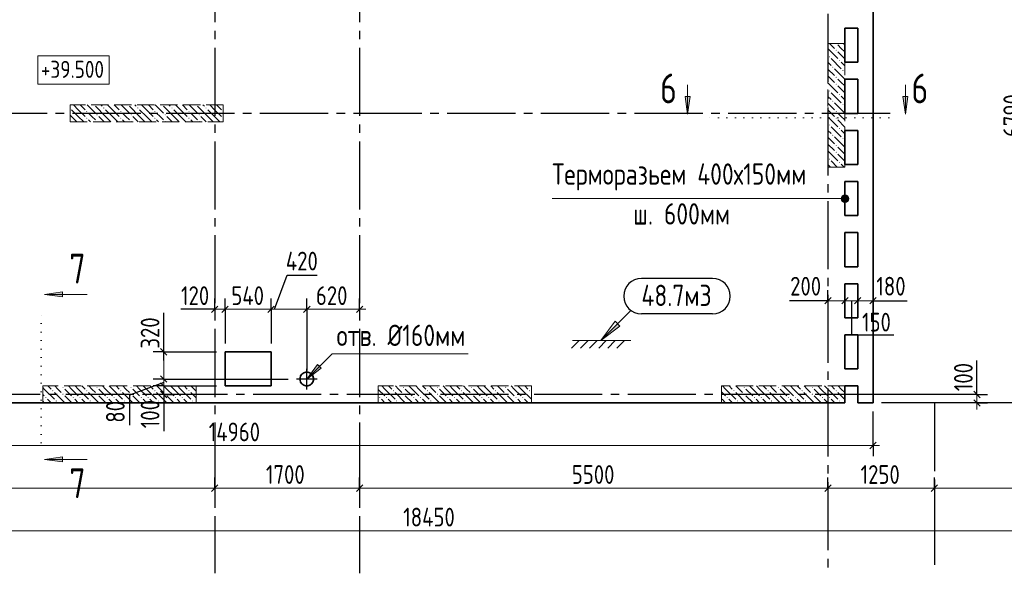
# Model space of a CAD drawing. Header units: millimetres. Extents: x 0 to 31317, y 0 to 42000.
# Tile 4 of 12: x 12333 to 23895, y 15930 to 22430. Entities that reach past the tile are written whole.
import ezdxf

# ---------------------------------------------------------------- set-up
doc = ezdxf.new("R2010")
doc.units = ezdxf.units.MM
for name, pattern in [('______2', [270, 200, -70]), ('______5', [1100, 800, -100, 100, -100]), ('______9', [100, 0, -100])]:
    doc.linetypes.add(name, pattern=pattern)
for name, color, linetype, lineweight in [('Standard', 7, 'Continuous', 25), ('Высотные отметки', 7, 'Continuous', 25), ('ЖБ Перекрытие верхний уровень', 7, 'Continuous', 35), ('ЖБ Пилон', 7, 'Continuous', 35), ('Оси', 40, '______5', 18), ('Примечания', 7, 'Continuous', 25), ('Размерная выноска', 7, 'Continuous', 13), ('Узлы символ', 7, 'Continuous', 25)]:
    doc.layers.add(name, color=color, linetype=linetype, lineweight=lineweight)
doc.styles.add('GOST 2.304-81', font='txt')
doc.styles.add('ISOCPEUR', font='txt')

msp = doc.modelspace()

# ---------------------------------------------------------------- hatches: boundary and pattern name
at = {"layer": 'ЖБ Пилон', "linetype": 'Continuous', "lineweight": 18, "transparency": 33554687}
for points in [[(21924, 22150), (21921, 22147), (21918, 22150)], [(21834, 21993), (21841, 22000), (21847, 21993), (21841, 21987)], [(21914, 22073), (21921, 22080), (21927, 22073), (21921, 22067)], [(21874, 21873), (21881, 21880), (21887, 21873), (21881, 21867)], [(21954, 21953), (21961, 21960), (21967, 21953), (21961, 21947)], [(21914, 21753), (21921, 21760), (21927, 21753), (21921, 21747)], [(21994, 21833), (22001, 21840), (22007, 21833), (22001, 21827)], [(21914, 21673), (21921, 21680), (21927, 21673), (21921, 21667)], [(21834, 21593), (21841, 21600), (21847, 21593), (21841, 21587)], [(21954, 21553), (21961, 21560), (21967, 21553), (21961, 21547)], [(12924, 21397), (12927, 21393), (12924, 21390)], [(13204, 21430), (13201, 21427), (13198, 21430)], [(13314, 21393), (13321, 21400), (13327, 21393), (13321, 21387)], [(13604, 21430), (13601, 21427), (13598, 21430)], [(13714, 21393), (13721, 21400), (13727, 21393), (13721, 21387)], [(14004, 21430), (14001, 21427), (13998, 21430)], [(14114, 21393), (14121, 21400), (14127, 21393), (14121, 21387)], [(14404, 21430), (14401, 21427), (14398, 21430)], [(14514, 21393), (14521, 21400), (14527, 21393), (14521, 21387)], [(21874, 21473), (21881, 21480), (21887, 21473), (21881, 21467)], [(21994, 21433), (22001, 21440), (22007, 21433), (22001, 21427)], [(13114, 21353), (13121, 21360), (13127, 21353), (13121, 21347)], [(13114, 21273), (13121, 21280), (13127, 21273), (13121, 21267)], [(13234, 21313), (13241, 21320), (13247, 21313), (13241, 21307)], [(13514, 21353), (13521, 21360), (13527, 21353), (13521, 21347)], [(13514, 21273), (13521, 21280), (13527, 21273), (13521, 21267)], [(13634, 21313), (13641, 21320), (13647, 21313), (13641, 21307)], [(13914, 21353), (13921, 21360), (13927, 21353), (13921, 21347)], [(13914, 21273), (13921, 21280), (13927, 21273), (13921, 21267)], [(14034, 21313), (14041, 21320), (14047, 21313), (14041, 21307)], [(14314, 21353), (14321, 21360), (14327, 21353), (14321, 21347)], [(14314, 21273), (14321, 21280), (14327, 21273), (14321, 21267)], [(14434, 21313), (14441, 21320), (14447, 21313), (14441, 21307)], [(14714, 21353), (14721, 21360), (14724, 21357), (14724, 21350), (14721, 21347)], [(14714, 21273), (14721, 21280), (14724, 21277), (14724, 21270), (14721, 21267)], [(21914, 21353), (21921, 21360), (21927, 21353), (21921, 21347)], [(21914, 21273), (21921, 21280), (21927, 21273), (21921, 21267)], [(13234, 21233), (13241, 21240), (13247, 21233), (13244, 21230), (13238, 21230)], [(13634, 21233), (13641, 21240), (13647, 21233), (13644, 21230), (13638, 21230)], [(14034, 21233), (14041, 21240), (14047, 21233), (14044, 21230), (14038, 21230)], [(14434, 21233), (14441, 21240), (14447, 21233), (14444, 21230), (14438, 21230)], [(21834, 21193), (21841, 21200), (21847, 21193), (21841, 21187)], [(21954, 21153), (21961, 21160), (21967, 21153), (21961, 21147)], [(21874, 21073), (21881, 21080), (21887, 21073), (21881, 21067)], [(21914, 20953), (21921, 20960), (21927, 20953), (21921, 20947)], [(21994, 21033), (22001, 21040), (22007, 21033), (22001, 21027)], [(21914, 20873), (21921, 20880), (21927, 20873), (21921, 20867)], [(21834, 20793), (21841, 20800), (21847, 20793), (21841, 20787)], [(21954, 20753), (21961, 20760), (21967, 20753), (21961, 20747)], [(12714, 18073), (12721, 18080), (12727, 18073), (12721, 18067)], [(12834, 18113), (12841, 18120), (12847, 18113), (12841, 18107)], [(12834, 18033), (12841, 18040), (12847, 18033), (12841, 18027)], [(13114, 18073), (13121, 18080), (13127, 18073), (13121, 18067)], [(13234, 18113), (13241, 18120), (13247, 18113), (13241, 18107)], [(13234, 18033), (13241, 18040), (13247, 18033), (13241, 18027)], [(13514, 18073), (13521, 18080), (13527, 18073), (13521, 18067)], [(13634, 18113), (13641, 18120), (13647, 18113), (13641, 18107)], [(13634, 18033), (13641, 18040), (13647, 18033), (13641, 18027)], [(13914, 18073), (13921, 18080), (13927, 18073), (13921, 18067)], [(14034, 18113), (14041, 18120), (14047, 18113), (14041, 18107)], [(14034, 18033), (14041, 18040), (14047, 18033), (14041, 18027)], [(14314, 18073), (14321, 18080), (14327, 18073), (14321, 18067)], [(16714, 18073), (16721, 18080), (16727, 18073), (16721, 18067)], [(16834, 18113), (16841, 18120), (16847, 18113), (16841, 18107)], [(16834, 18033), (16841, 18040), (16847, 18033), (16841, 18027)], [(17114, 18073), (17121, 18080), (17127, 18073), (17121, 18067)], [(17234, 18113), (17241, 18120), (17247, 18113), (17241, 18107)], [(17234, 18033), (17241, 18040), (17247, 18033), (17241, 18027)], [(17514, 18073), (17521, 18080), (17527, 18073), (17521, 18067)], [(17634, 18113), (17641, 18120), (17647, 18113), (17641, 18107)], [(17634, 18033), (17641, 18040), (17647, 18033), (17641, 18027)], [(17914, 18073), (17921, 18080), (17927, 18073), (17921, 18067)], [(18034, 18113), (18041, 18120), (18047, 18113), (18041, 18107)], [(18034, 18033), (18041, 18040), (18047, 18033), (18041, 18027)], [(18314, 18073), (18321, 18080), (18327, 18073), (18321, 18067)], [(20714, 18073), (20721, 18080), (20727, 18073), (20721, 18067)], [(20834, 18113), (20841, 18120), (20847, 18113), (20841, 18107)], [(20834, 18033), (20841, 18040), (20847, 18033), (20841, 18027)], [(21114, 18073), (21121, 18080), (21127, 18073), (21121, 18067)], [(21234, 18113), (21241, 18120), (21247, 18113), (21241, 18107)], [(21234, 18033), (21241, 18040), (21247, 18033), (21241, 18027)], [(21514, 18073), (21521, 18080), (21527, 18073), (21521, 18067)], [(21634, 18113), (21641, 18120), (21647, 18113), (21641, 18107)], [(21634, 18033), (21641, 18040), (21647, 18033), (21641, 18027)], [(21914, 18073), (21921, 18080), (21927, 18073), (21921, 18067)], [(12634, 17993), (12641, 18000), (12647, 17993), (12641, 17987)], [(12754, 17953), (12761, 17960), (12767, 17953), (12761, 17947)], [(12954, 17993), (12961, 18000), (12967, 17993), (12961, 17987)], [(13034, 17993), (13041, 18000), (13047, 17993), (13041, 17987)], [(13154, 17953), (13161, 17960), (13167, 17953), (13161, 17947)], [(13354, 17993), (13361, 18000), (13367, 17993), (13361, 17987)], [(13434, 17993), (13441, 18000), (13447, 17993), (13441, 17987)], [(13554, 17953), (13561, 17960), (13567, 17953), (13561, 17947)], [(13754, 17993), (13761, 18000), (13767, 17993), (13761, 17987)], [(13834, 17993), (13841, 18000), (13847, 17993), (13841, 17987)], [(13954, 17953), (13961, 17960), (13967, 17953), (13961, 17947)], [(14154, 17993), (14161, 18000), (14167, 17993), (14161, 17987)], [(14234, 17993), (14241, 18000), (14247, 17993), (14241, 17987)], [(14354, 17953), (14361, 17960), (14367, 17953), (14361, 17947)], [(16554, 17993), (16561, 18000), (16567, 17993), (16561, 17987)], [(16634, 17993), (16641, 18000), (16647, 17993), (16641, 17987)], [(16754, 17953), (16761, 17960), (16767, 17953), (16761, 17947)], [(16954, 17993), (16961, 18000), (16967, 17993), (16961, 17987)], [(17034, 17993), (17041, 18000), (17047, 17993), (17041, 17987)], [(17154, 17953), (17161, 17960), (17167, 17953), (17161, 17947)], [(17354, 17993), (17361, 18000), (17367, 17993), (17361, 17987)], [(17434, 17993), (17441, 18000), (17447, 17993), (17441, 17987)], [(17554, 17953), (17561, 17960), (17567, 17953), (17561, 17947)], [(17754, 17993), (17761, 18000), (17767, 17993), (17761, 17987)], [(17834, 17993), (17841, 18000), (17847, 17993), (17841, 17987)], [(17954, 17953), (17961, 17960), (17967, 17953), (17961, 17947)], [(18154, 17993), (18161, 18000), (18167, 17993), (18161, 17987)], [(18234, 17993), (18241, 18000), (18247, 17993), (18241, 17987)], [(20634, 17993), (20641, 18000), (20647, 17993), (20641, 17987)], [(20754, 17953), (20761, 17960), (20767, 17953), (20761, 17947)], [(20954, 17993), (20961, 18000), (20967, 17993), (20961, 17987)], [(21034, 17993), (21041, 18000), (21047, 17993), (21041, 17987)], [(21154, 17953), (21161, 17960), (21167, 17953), (21161, 17947)], [(21354, 17993), (21361, 18000), (21367, 17993), (21361, 17987)], [(21434, 17993), (21441, 18000), (21447, 17993), (21441, 17987)], [(21554, 17953), (21561, 17960), (21567, 17953), (21561, 17947)], [(21754, 17993), (21761, 18000), (21767, 17993), (21761, 17987)], [(21834, 17993), (21841, 18000), (21847, 17993), (21841, 17987)], [(21954, 17953), (21961, 17960), (21967, 17953), (21961, 17947)]]:
    msp.add_hatch(color=7, dxfattribs=at).paths.add_polyline_path(points, flags=16)
at = {"layer": 'Примечания', "linetype": 'Continuous', "lineweight": 13, "transparency": 33554687}
for points in [[(21985, 20307), (21985, 20353), (21979, 20330)], [(21985, 20353), (22002, 20291), (22002, 20369)], [(21985, 20353), (21985, 20307), (22002, 20291)], [(22002, 20369), (22024, 20285), (22024, 20375)], [(22002, 20369), (22002, 20291), (22024, 20285)], [(22024, 20375), (22024, 20285), (22046, 20291)], [(22024, 20375), (22046, 20291), (22046, 20369)], [(22046, 20369), (22046, 20291), (22063, 20307)], [(22046, 20369), (22063, 20307), (22063, 20353)], [(22063, 20353), (22063, 20307), (22069, 20330)], [(19354, 18861), (19156, 18663), (19382, 18832)]]:
    msp.add_hatch(color=7, dxfattribs=at).paths.add_polyline_path(points)
msp.add_hatch(color=7, dxfattribs=at).paths.add_polyline_path([(15874, 18337), (15704, 18210), (15831, 18380)], flags=16)
at = {"layer": 'Узлы символ', "linetype": 'Continuous', "lineweight": 13, "transparency": 33554687}
for points in [[(20206, 21530), (20176, 21320), (20146, 21530)], [(22763, 21530), (22733, 21320), (22703, 21530)], [(12835, 19175), (12625, 19205), (12835, 19235)], [(12835, 17238), (12625, 17268), (12835, 17298)]]:
    msp.add_hatch(color=7, dxfattribs=at).paths.add_polyline_path(points, flags=16)

# ---------------------------------------------------------------- linework, layer by layer
at = {"layer": 'Standard', "color": 251, "linetype": 'Continuous', "lineweight": -3, "true_color": 0x656565, "transparency": 33554687}
for p, q in [((21824, 19130), (21824, 19255)), ((22024, 19130), (22024, 19255)), ((22174, 19130), (22174, 19255)), ((22354, 19130), (22354, 19255)), ((14624, 19030), (14624, 19155)), ((14744, 19030), (14744, 19155)), ((15284, 19030), (15284, 19155)), ((15704, 19030), (15704, 19155)), ((16324, 19030), (16324, 19155)), ((21824, 19130), (21824, 19005)), ((22024, 19130), (22024, 19005)), ((22174, 19130), (22174, 19005)), ((22354, 19130), (22354, 19005)), ((14624, 19030), (14624, 18905)), ((14624, 19030), (14624, 19030)), ((14744, 19030), (14744, 18905)), ((14744, 19030), (14744, 18630)), ((15284, 19030), (15284, 18905)), ((15284, 19030), (15284, 18630)), ((15704, 19030), (15704, 18905)), ((15704, 19030), (15704, 18310)), ((16324, 19030), (16324, 18905)), ((16324, 19030), (16324, 19030)), ((14024, 18530), (13899, 18530)), ((14024, 18530), (14149, 18530)), ((14024, 18530), (14644, 18530)), ((14024, 18210), (13899, 18210)), ((14024, 18210), (14149, 18210)), ((14024, 18210), (15485, 18210)), ((14024, 18130), (13899, 18130)), ((14024, 18130), (14149, 18130)), ((14024, 18130), (14644, 18130)), ((14024, 18030), (13899, 18030)), ((14024, 18030), (14149, 18030)), ((14024, 18030), (14024, 18030)), ((23574, 18030), (22454, 18030)), ((23574, 17930), (22454, 17930)), ((24154, 17930), (22454, 17930)), ((23574, 18030), (23449, 18030)), ((23574, 17930), (23449, 17930)), ((23574, 18030), (23699, 18030)), ((23574, 17930), (23699, 17930)), ((22354, 17430), (22354, 17830)), ((22354, 17430), (22354, 17555)), ((22354, 17430), (22354, 17305)), ((14624, 16930), (14624, 17055)), ((16324, 16930), (16324, 17055)), ((21824, 16930), (21824, 17055)), ((23074, 16930), (23074, 17055)), ((14624, 16930), (14624, 16805)), ((14624, 16930), (14624, 16930)), ((16324, 16930), (16324, 16805)), ((16324, 16930), (16324, 16930)), ((21824, 16930), (21824, 16805)), ((21824, 16930), (21824, 16930)), ((23074, 16930), (23074, 16805)), ((23074, 16930), (23074, 16930))]:
    msp.add_line(p, q, dxfattribs=at)
at = {"layer": 'Standard', "color": 7, "linetype": 'Continuous', "lineweight": 13, "transparency": 33554687}
for p, q in [((21824, 19130), (21749, 19130)), ((21824, 19130), (22024, 19130)), ((22024, 19130), (22174, 19130)), ((22174, 19130), (22354, 19130)), ((22354, 19130), (22429, 19130)), ((14624, 19030), (14549, 19030)), ((14624, 19030), (14744, 19030)), ((14744, 19030), (15284, 19030)), ((15284, 19030), (15704, 19030)), ((15704, 19030), (16324, 19030)), ((16324, 19030), (16399, 19030)), ((14024, 18530), (14024, 18605)), ((14024, 18210), (14024, 18130)), ((14024, 18130), (14024, 18030)), ((23574, 18030), (23574, 18105)), ((14024, 18030), (14024, 17955)), ((23574, 17930), (23574, 18030)), ((23574, 17930), (23574, 17855)), ((7394, 17430), (22354, 17430)), ((22354, 17430), (22429, 17430)), ((9124, 16930), (14624, 16930)), ((14624, 16930), (16324, 16930)), ((16324, 16930), (21824, 16930)), ((21824, 16930), (23074, 16930)), ((23074, 16930), (26374, 16930)), ((7924, 16430), (26374, 16430))]:
    msp.add_line(p, q, dxfattribs=at)
at = {"layer": 'Standard', "color": 7, "linetype": 'Continuous', "lineweight": 25, "transparency": 33554687}
for p, q in [((21786, 19092), (21861, 19168)), ((21986, 19092), (22061, 19168)), ((22136, 19092), (22212, 19168)), ((22316, 19092), (22392, 19168)), ((14586, 18992), (14661, 19068)), ((14707, 18992), (14782, 19068)), ((15246, 18992), (15322, 19068)), ((15667, 18992), (15742, 19068)), ((16286, 18992), (16361, 19068)), ((13986, 18568), (14061, 18492)), ((13986, 18248), (14061, 18173)), ((13986, 18168), (14061, 18092)), ((13986, 18068), (14061, 17992)), ((23611, 17992), (23536, 18068)), ((23611, 17892), (23536, 17968)), ((22316, 17392), (22392, 17468)), ((14586, 16892), (14661, 16968)), ((16286, 16892), (16361, 16968)), ((21786, 16892), (21861, 16968)), ((23036, 16892), (23112, 16968))]:
    msp.add_line(p, q, dxfattribs=at)
at = {"layer": 'Standard', "color": 8, "linetype": '______5', "lineweight": -3, "transparency": 33554687}
for p, q in [((15704, 18090), (15704, 18330)), ((15824, 18210), (15585, 18210))]:
    msp.add_line(p, q, dxfattribs=at)
at = {"layer": 'Standard', "color": 7, "linetype": 'Continuous', "lineweight": 13, "transparency": 33554687}
msp.add_lwpolyline([(14024, 18530), (14024, 18516), (14024, 18516), (14024, 18210)], dxfattribs=at)
at = {"layer": 'Высотные отметки', "color": 7, "linetype": 'Continuous', "lineweight": 18, "transparency": 33554687}
msp.add_lwpolyline([(12547, 21674), (13383, 21674), (13383, 22007), (12547, 22007), (12547, 21674)], dxfattribs=at)
at = {"layer": 'ЖБ Перекрытие верхний уровень', "color": 7, "linetype": 'Continuous', "lineweight": 35, "transparency": 33554687}
for p, q in [((22354, 17930), (22354, 24720)), ((22024, 22330), (22174, 22330)), ((22024, 21930), (22024, 22330)), ((22174, 22330), (22174, 21930)), ((22174, 21930), (22024, 21930)), ((22024, 21330), (22024, 21730)), ((22024, 21730), (22174, 21730)), ((22174, 21730), (22174, 21330)), ((22174, 21330), (22024, 21330)), ((22024, 20730), (22024, 21130)), ((22024, 21130), (22174, 21130)), ((22174, 21130), (22174, 20730)), ((22174, 20730), (22024, 20730)), ((22024, 20530), (22174, 20530)), ((22024, 20130), (22024, 20530)), ((22174, 20530), (22174, 20130)), ((22174, 20130), (22024, 20130)), ((22024, 19530), (22024, 19930)), ((22024, 19930), (22174, 19930)), ((22174, 19930), (22174, 19530)), ((22174, 19530), (22024, 19530)), ((22024, 19330), (22174, 19330)), ((22024, 18930), (22024, 19330)), ((22174, 19330), (22174, 18930)), ((22174, 18930), (22024, 18930)), ((22024, 18330), (22024, 18730)), ((22024, 18730), (22174, 18730)), ((22174, 18730), (22174, 18330)), ((15284, 18530), (14744, 18530)), ((14744, 18530), (14744, 18130)), ((15284, 18130), (15284, 18530)), ((15668, 18282), (15647, 18267)), ((15692, 18290), (15668, 18282)), ((15717, 18290), (15692, 18290)), ((15741, 18282), (15717, 18290)), ((15761, 18267), (15741, 18282)), ((22174, 18330), (22024, 18330)), ((15632, 18247), (15625, 18223)), ((15625, 18223), (15625, 18197)), ((15625, 18197), (15632, 18173)), ((15647, 18267), (15632, 18247)), ((15632, 18173), (15647, 18153)), ((15647, 18153), (15668, 18138)), ((15741, 18138), (15761, 18153)), ((15776, 18247), (15761, 18267)), ((15761, 18153), (15776, 18173)), ((15784, 18223), (15776, 18247)), ((15776, 18173), (15784, 18197)), ((15784, 18197), (15784, 18223)), ((14744, 18130), (15284, 18130)), ((15668, 18138), (15692, 18130)), ((15692, 18130), (15717, 18130)), ((15717, 18130), (15741, 18138)), ((22024, 17930), (22024, 18130)), ((22024, 18130), (22174, 18130)), ((22174, 18130), (22174, 17930)), ((7394, 17930), (22024, 17930)), ((22174, 17930), (22354, 17930))]:
    msp.add_line(p, q, dxfattribs=at)
at = {"layer": 'ЖБ Пилон', "color": 253, "linetype": '______2', "lineweight": 13, "true_color": 0xa0a0a0, "transparency": 33554687}
for p, q in [((22024, 22150), (21824, 22150)), ((21824, 22150), (21824, 20700)), ((22024, 20700), (22024, 22150)), ((14724, 21430), (12924, 21430)), ((12924, 21430), (12924, 21230)), ((14724, 21230), (14724, 21430)), ((12924, 21230), (14724, 21230)), ((21824, 20700), (22024, 20700)), ((14404, 18130), (12604, 18130)), ((12604, 18130), (12604, 17930)), ((14404, 17930), (14404, 18130)), ((18344, 18130), (16544, 18130)), ((16544, 18130), (16544, 17930)), ((18344, 17930), (18344, 18130)), ((22024, 18130), (20574, 18130)), ((20574, 18130), (20574, 17930)), ((22024, 17930), (22024, 18130)), ((12604, 17930), (14404, 17930)), ((16544, 17930), (18344, 17930)), ((20574, 17930), (22024, 17930))]:
    msp.add_line(p, q, dxfattribs=at)
at = {"layer": 'ЖБ Пилон', "color": 9, "linetype": 'Continuous', "lineweight": 18, "true_color": 0xc7c7c7, "transparency": 33554687}
for p, q in [((21824, 22090), (21941, 21973)), ((21844, 22150), (21901, 22093)), ((21981, 22093), (21941, 22133)), ((22021, 22053), (21981, 22093)), ((22004, 22150), (22021, 22133)), ((21861, 21973), (21981, 21853)), ((21941, 22053), (22024, 21970)), ((21861, 21893), (21824, 21930)), ((21901, 21853), (22021, 21733)), ((21981, 21933), (22024, 21890)), ((21824, 21850), (21901, 21773)), ((21824, 21770), (21901, 21693)), ((22024, 21810), (22021, 21813)), ((21824, 21690), (21941, 21573)), ((21981, 21693), (21941, 21733)), ((21941, 21653), (22024, 21570)), ((22021, 21653), (21981, 21693)), ((21861, 21493), (21824, 21530)), ((21861, 21573), (21981, 21453)), ((21981, 21533), (22024, 21490)), ((13021, 21373), (12964, 21430)), ((13044, 21430), (13101, 21373)), ((13124, 21430), (13221, 21333)), ((13341, 21293), (13221, 21413)), ((13284, 21430), (13301, 21413)), ((13421, 21373), (13364, 21430)), ((13444, 21430), (13501, 21373)), ((13524, 21430), (13621, 21333)), ((13741, 21293), (13621, 21413)), ((13684, 21430), (13701, 21413)), ((13821, 21373), (13764, 21430)), ((13844, 21430), (13901, 21373)), ((13924, 21430), (14021, 21333)), ((14141, 21293), (14021, 21413)), ((14084, 21430), (14101, 21413)), ((14221, 21373), (14164, 21430)), ((14244, 21430), (14301, 21373)), ((14324, 21430), (14421, 21333)), ((14541, 21293), (14421, 21413)), ((14484, 21430), (14501, 21413)), ((14621, 21373), (14564, 21430)), ((14644, 21430), (14701, 21373)), ((21824, 21450), (21901, 21373)), ((21901, 21453), (22021, 21333)), ((22024, 21410), (22021, 21413)), ((12941, 21293), (12924, 21310)), ((12941, 21373), (13021, 21293)), ((12941, 21293), (13004, 21230)), ((13021, 21373), (13101, 21293)), ((13021, 21293), (13084, 21230)), ((13181, 21293), (13141, 21333)), ((13221, 21253), (13181, 21293)), ((13261, 21293), (13324, 21230)), ((13341, 21373), (13421, 21293)), ((13341, 21293), (13404, 21230)), ((13421, 21373), (13501, 21293)), ((13421, 21293), (13484, 21230)), ((13581, 21293), (13541, 21333)), ((13621, 21253), (13581, 21293)), ((13661, 21293), (13724, 21230)), ((13741, 21373), (13821, 21293)), ((13741, 21293), (13804, 21230)), ((13821, 21373), (13901, 21293)), ((13821, 21293), (13884, 21230)), ((13981, 21293), (13941, 21333)), ((14021, 21253), (13981, 21293)), ((14061, 21293), (14124, 21230)), ((14141, 21373), (14221, 21293)), ((14141, 21293), (14204, 21230)), ((14221, 21373), (14301, 21293)), ((14221, 21293), (14284, 21230)), ((14381, 21293), (14341, 21333)), ((14421, 21253), (14381, 21293)), ((14461, 21293), (14524, 21230)), ((14541, 21373), (14621, 21293)), ((14541, 21293), (14604, 21230)), ((14621, 21373), (14701, 21293)), ((14621, 21293), (14684, 21230)), ((21824, 21370), (21901, 21293)), ((21824, 21290), (21941, 21173)), ((21981, 21293), (21941, 21333)), ((22021, 21253), (21981, 21293)), ((12924, 21230), (12924, 21230)), ((13141, 21253), (13164, 21230)), ((13541, 21253), (13564, 21230)), ((13941, 21253), (13964, 21230)), ((14341, 21253), (14364, 21230)), ((21861, 21173), (21981, 21053)), ((21941, 21253), (22024, 21170)), ((21861, 21093), (21824, 21130)), ((21824, 21050), (21901, 20973)), ((21901, 21053), (22021, 20933)), ((21981, 21133), (22024, 21090)), ((21824, 20970), (21901, 20893)), ((21981, 20893), (21941, 20933)), ((22024, 21010), (22021, 21013)), ((21824, 20890), (21941, 20773)), ((21941, 20853), (22024, 20770)), ((22021, 20853), (21981, 20893)), ((21854, 20700), (21824, 20730)), ((21861, 20773), (21934, 20700)), ((21981, 20733), (22014, 20700)), ((12604, 18110), (12621, 18093)), ((12621, 18093), (12741, 17973)), ((12664, 18130), (12701, 18093)), ((12741, 18053), (12861, 17933)), ((12781, 18093), (12744, 18130)), ((12821, 18053), (12781, 18093)), ((12861, 18093), (12941, 18013)), ((12941, 18093), (12904, 18130)), ((12941, 18093), (13021, 18013)), ((12984, 18130), (13021, 18093)), ((13021, 18093), (13141, 17973)), ((13064, 18130), (13101, 18093)), ((13141, 18053), (13261, 17933)), ((13181, 18093), (13144, 18130)), ((13221, 18053), (13181, 18093)), ((13261, 18093), (13341, 18013)), ((13341, 18093), (13304, 18130)), ((13341, 18093), (13421, 18013)), ((13384, 18130), (13421, 18093)), ((13421, 18093), (13541, 17973)), ((13464, 18130), (13501, 18093)), ((13541, 18053), (13661, 17933)), ((13581, 18093), (13544, 18130)), ((13621, 18053), (13581, 18093)), ((13661, 18093), (13741, 18013)), ((13741, 18093), (13704, 18130)), ((13741, 18093), (13821, 18013)), ((13784, 18130), (13821, 18093)), ((13821, 18093), (13941, 17973)), ((13864, 18130), (13901, 18093)), ((13941, 18053), (14061, 17933)), ((13981, 18093), (13944, 18130)), ((14021, 18053), (13981, 18093)), ((14061, 18093), (14141, 18013)), ((14141, 18093), (14104, 18130)), ((14141, 18093), (14221, 18013)), ((14184, 18130), (14221, 18093)), ((14221, 18093), (14341, 17973)), ((14264, 18130), (14301, 18093)), ((14341, 18053), (14404, 17990)), ((14381, 18093), (14344, 18130)), ((14404, 18070), (14381, 18093)), ((16544, 18090), (16621, 18013)), ((16584, 18130), (16621, 18093)), ((16621, 18093), (16741, 17973)), ((16664, 18130), (16701, 18093)), ((16741, 18053), (16861, 17933)), ((16781, 18093), (16744, 18130)), ((16821, 18053), (16781, 18093)), ((16861, 18093), (16941, 18013)), ((16941, 18093), (16904, 18130)), ((16941, 18093), (17021, 18013)), ((16984, 18130), (17021, 18093)), ((17021, 18093), (17141, 17973)), ((17064, 18130), (17101, 18093)), ((17141, 18053), (17261, 17933)), ((17181, 18093), (17144, 18130)), ((17221, 18053), (17181, 18093)), ((17261, 18093), (17341, 18013)), ((17341, 18093), (17304, 18130)), ((17341, 18093), (17421, 18013)), ((17384, 18130), (17421, 18093)), ((17421, 18093), (17541, 17973)), ((17464, 18130), (17501, 18093)), ((17541, 18053), (17661, 17933)), ((17581, 18093), (17544, 18130)), ((17621, 18053), (17581, 18093)), ((17661, 18093), (17741, 18013)), ((17741, 18093), (17704, 18130)), ((17741, 18093), (17821, 18013)), ((17784, 18130), (17821, 18093)), ((17821, 18093), (17941, 17973)), ((17864, 18130), (17901, 18093)), ((17941, 18053), (18061, 17933)), ((17981, 18093), (17944, 18130)), ((18021, 18053), (17981, 18093)), ((18061, 18093), (18141, 18013)), ((18141, 18093), (18104, 18130)), ((18141, 18093), (18221, 18013)), ((18184, 18130), (18221, 18093)), ((18221, 18093), (18341, 17973)), ((18264, 18130), (18301, 18093)), ((18341, 18053), (18344, 18050)), ((20574, 18060), (20621, 18013)), ((20584, 18130), (20621, 18093)), ((20621, 18093), (20741, 17973)), ((20664, 18130), (20701, 18093)), ((20741, 18053), (20861, 17933)), ((20781, 18093), (20744, 18130)), ((20821, 18053), (20781, 18093)), ((20861, 18093), (20941, 18013)), ((20941, 18093), (20904, 18130)), ((20941, 18093), (21021, 18013)), ((20984, 18130), (21021, 18093)), ((21021, 18093), (21141, 17973)), ((21064, 18130), (21101, 18093)), ((21141, 18053), (21261, 17933)), ((21181, 18093), (21144, 18130)), ((21221, 18053), (21181, 18093)), ((21261, 18093), (21341, 18013)), ((21341, 18093), (21304, 18130)), ((21341, 18093), (21421, 18013)), ((21384, 18130), (21421, 18093)), ((21421, 18093), (21541, 17973)), ((21464, 18130), (21501, 18093)), ((21541, 18053), (21661, 17933)), ((21581, 18093), (21544, 18130)), ((21621, 18053), (21581, 18093)), ((21661, 18093), (21741, 18013)), ((21741, 18093), (21704, 18130)), ((21741, 18093), (21821, 18013)), ((21784, 18130), (21821, 18093)), ((21821, 18093), (21941, 17973)), ((21864, 18130), (21901, 18093)), ((21941, 18053), (22024, 17970)), ((21981, 18093), (21944, 18130)), ((22021, 18053), (21981, 18093)), ((12604, 18030), (12621, 18013)), ((12621, 17933), (12604, 17950)), ((12624, 17930), (12621, 17933)), ((12661, 17973), (12704, 17930)), ((12781, 17933), (12784, 17930)), ((12861, 18013), (12944, 17930)), ((13021, 17933), (12981, 17973)), ((13024, 17930), (13021, 17933)), ((13061, 17973), (13104, 17930)), ((13181, 17933), (13184, 17930)), ((13261, 18013), (13344, 17930)), ((13421, 17933), (13381, 17973)), ((13424, 17930), (13421, 17933)), ((13461, 17973), (13504, 17930)), ((13581, 17933), (13584, 17930)), ((13661, 18013), (13744, 17930)), ((13821, 17933), (13781, 17973)), ((13824, 17930), (13821, 17933)), ((13861, 17973), (13904, 17930)), ((13981, 17933), (13984, 17930)), ((14061, 18013), (14144, 17930)), ((14221, 17933), (14181, 17973)), ((14224, 17930), (14221, 17933)), ((14261, 17973), (14304, 17930)), ((14381, 17933), (14384, 17930)), ((16544, 17930), (16544, 17930)), ((16621, 17933), (16581, 17973)), ((16624, 17930), (16621, 17933)), ((16661, 17973), (16704, 17930)), ((16781, 17933), (16784, 17930)), ((16861, 18013), (16944, 17930)), ((17021, 17933), (16981, 17973)), ((17024, 17930), (17021, 17933)), ((17061, 17973), (17104, 17930)), ((17181, 17933), (17184, 17930)), ((17261, 18013), (17344, 17930)), ((17421, 17933), (17381, 17973)), ((17424, 17930), (17421, 17933)), ((17461, 17973), (17504, 17930)), ((17581, 17933), (17584, 17930)), ((17661, 18013), (17744, 17930)), ((17821, 17933), (17781, 17973)), ((17824, 17930), (17821, 17933)), ((17861, 17973), (17904, 17930)), ((17981, 17933), (17984, 17930)), ((18061, 18013), (18144, 17930)), ((18221, 17933), (18181, 17973)), ((18224, 17930), (18221, 17933)), ((18261, 17973), (18304, 17930)), ((20621, 17933), (20581, 17973)), ((20624, 17930), (20621, 17933)), ((20661, 17973), (20704, 17930)), ((20781, 17933), (20784, 17930)), ((20861, 18013), (20944, 17930)), ((21021, 17933), (20981, 17973)), ((21024, 17930), (21021, 17933)), ((21061, 17973), (21104, 17930)), ((21181, 17933), (21184, 17930)), ((21261, 18013), (21344, 17930)), ((21421, 17933), (21381, 17973)), ((21424, 17930), (21421, 17933)), ((21461, 17973), (21504, 17930)), ((21581, 17933), (21584, 17930)), ((21661, 18013), (21744, 17930)), ((21821, 17933), (21781, 17973)), ((21824, 17930), (21821, 17933)), ((21861, 17973), (21904, 17930)), ((21981, 17933), (21984, 17930))]:
    msp.add_line(p, q, dxfattribs=at)
at = {"layer": 'Оси', "color": 8, "linetype": '______5', "lineweight": -3, "transparency": 33554687}
for p, q in [((21824, 40100), (21824, 15930)), ((14624, 39700), (14624, 15930)), ((16324, 39700), (16324, 15930)), ((22554, 21330), (4600, 21330)), ((23574, 18030), (4600, 18030)), ((23074, 17930), (23074, 15930))]:
    msp.add_line(p, q, dxfattribs=at)
at = {"layer": 'Примечания', "color": 7, "linetype": 'Continuous', "lineweight": 13, "transparency": 33554687}
for p, q in [((22024, 20375), (22024, 20375)), ((18586, 20330), (22024, 20330)), ((21979, 20330), (21979, 20330)), ((22024, 20285), (22024, 20285)), ((22069, 20330), (22069, 20330)), ((19509, 19016), (19156, 18663)), ((19325, 18889), (19156, 18663)), ((19382, 18832), (19325, 18889)), ((19354, 18861), (19368, 18875)), ((19156, 18663), (19382, 18832)), ((18902, 18663), (18813, 18574)), ((18824, 18663), (19508, 18663)), ((19008, 18663), (18919, 18574)), ((19114, 18663), (19025, 18574)), ((19221, 18663), (19132, 18574)), ((19156, 18663), (19156, 18663)), ((19156, 18663), (19156, 18663)), ((19156, 18663), (19156, 18663)), ((19327, 18663), (19238, 18574)), ((19433, 18663), (19344, 18574)), ((15704, 18210), (15831, 18380)), ((15874, 18337), (15704, 18210)), ((15831, 18380), (15874, 18337)), ((15853, 18358), (15863, 18369)), ((15704, 18210), (15704, 18210)), ((15704, 18210), (15704, 18210)), ((15704, 18210), (15704, 18210))]:
    msp.add_line(p, q, dxfattribs=at)
at = {"layer": 'Примечания', "color": 7, "linetype": 'Continuous', "lineweight": 25, "transparency": 33554687}
for p, q in [((20469, 19393), (19634, 19393)), ((20469, 18976), (19634, 18976))]:
    msp.add_line(p, q, dxfattribs=at)
at = {"layer": 'Примечания', "color": 7, "linetype": 'Continuous', "lineweight": 13, "transparency": 33554687}
msp.add_lwpolyline([(15704, 18210), (16001, 18507), (17600, 18507)], dxfattribs=at)
msp.add_circle((22024, 20330), 45, dxfattribs=at)
at = {"layer": 'Примечания', "color": 7, "linetype": 'Continuous', "lineweight": 25, "transparency": 33554687}
for centre, start, end in [((19634, 19184), 90, 270), ((20469, 19184), 270, 90)]:
    msp.add_arc(centre, 208, start, end, dxfattribs=at)
at = {"layer": 'Размерная выноска', "color": 7, "linetype": 'Continuous', "lineweight": 25, "transparency": 33554687}
for p, q in [((21824, 19130), (21374, 19130)), ((22354, 19130), (22754, 19130)), ((14024, 18530), (14024, 18990)), ((14624, 19030), (14224, 19030)), ((14024, 18430), (14024, 18890)), ((23574, 18030), (23574, 18430)), ((14024, 18030), (14024, 17600))]:
    msp.add_line(p, q, dxfattribs=at)
for points in [[(15324, 19030), (15474, 19430), (15824, 19430)], [(22099, 19130), (22099, 18730), (22599, 18730)], [(14024, 18170), (13624, 18020), (13624, 17670)]]:
    msp.add_lwpolyline(points, dxfattribs=at)
at = {"layer": 'Узлы символ', "color": 7, "linetype": 'Continuous', "lineweight": 13, "transparency": 33554687}
for p, q in [((20176, 21320), (20176, 21667)), ((22733, 21320), (22733, 21667)), ((20176, 21320), (20146, 21530)), ((20146, 21530), (20206, 21530)), ((20176, 21530), (20176, 21545)), ((20206, 21530), (20176, 21320)), ((22733, 21320), (22703, 21530)), ((22703, 21530), (22763, 21530)), ((22733, 21530), (22733, 21545)), ((22763, 21530), (22733, 21320)), ((20176, 21320), (20176, 21320)), ((20176, 21320), (20176, 21320)), ((20176, 21320), (20176, 21320)), ((22733, 21320), (22733, 21320)), ((22733, 21320), (22733, 21320)), ((22733, 21320), (22733, 21320)), ((12625, 19205), (12835, 19235)), ((12625, 19205), (13125, 19205)), ((12625, 19205), (12625, 19205)), ((12625, 19205), (12625, 19205)), ((12625, 19205), (12625, 19205)), ((12835, 19175), (12625, 19205)), ((12835, 19235), (12835, 19175)), ((12835, 19205), (12850, 19205)), ((12625, 17268), (12835, 17298)), ((12625, 17268), (13125, 17268)), ((12625, 17268), (12625, 17268)), ((12625, 17268), (12625, 17268)), ((12625, 17268), (12625, 17268)), ((12835, 17238), (12625, 17268)), ((12835, 17298), (12835, 17238)), ((12835, 17268), (12850, 17268))]:
    msp.add_line(p, q, dxfattribs=at)
at = {"layer": 'Узлы символ', "color": 7, "linetype": '______9', "lineweight": 13, "transparency": 33554687}
for p, q in [((22539, 21278), (20399, 21278)), ((12583, 17461), (12583, 18982))]:
    msp.add_line(p, q, dxfattribs=at)

# ---------------------------------------------------------------- texts
at = {"layer": 'Standard', "color": 7, "linetype": 'Continuous', "lineweight": 25, "transparency": 33554687, "char_height": 220, "attachment_point": 7, "rotation": 90, "style": 'GOST 2.304-81'}
for s, insert, width in [('6790', (24104, 21051), 672.63), ('320', (13974, 18568), 516.38), ('100', (23524, 18068), 485.07), ('100', (13974, 17633), 485.09), ('80', (13566, 17698), 391.3)]:
    msp.add_mtext(s, dxfattribs=dict(at, insert=insert, width=width))
at = {"layer": 'Standard', "color": 7, "linetype": 'Continuous', "lineweight": 25, "transparency": 33554687, "char_height": 220, "attachment_point": 7, "style": 'GOST 2.304-81'}
for s, insert, width in [('420', (15458, 19486), 531.96), ('200', (21380, 19191), 531.97), ('180', (22392, 19191), 485.07), ('120', (14227, 19080), 485.07), ('540', (14818, 19080), 516.4), ('620', (15811, 19080), 531.97), ('150', (22224, 18769), 469.51), ('14960', (14553, 17480), 766.4), ('1700', (15224, 16980), 625.74), ('5500', (18816, 16980), 641.48), ('1250', (22207, 16980), 610.16), ('18450', (16836, 16480), 750.82)]:
    msp.add_mtext(s, dxfattribs=dict(at, insert=insert, width=width))
at = {"layer": 'Высотные отметки', "color": 7, "linetype": 'Continuous', "lineweight": 18, "transparency": 33554687, "insert": (12581, 21747), "char_height": 200, "width": 870.47, "attachment_point": 7, "style": 'GOST 2.304-81'}
msp.add_mtext('\\W1.02;+39.500', dxfattribs=at)
at = {"layer": 'Примечания', "color": 7, "linetype": 'Continuous', "lineweight": 25, "transparency": 33554687, "char_height": 250, "attachment_point": 7, "style": 'GOST 2.304-81'}
for s, insert, width in [('Терморазьем\\~400х150мм', (18586, 20425), 3189.08), ('ш.\\~600мм', (19536, 20025), 1279.43), ('48.7м3', (19634, 19068), 959.77), ('отв.\\~Ø160мм', (16054, 18599), 1673.43)]:
    msp.add_mtext(s, dxfattribs=dict(at, insert=insert, width=width))
at = {"layer": 'Узлы символ', "color": 7, "linetype": 'Continuous', "lineweight": 35, "transparency": 33554687, "char_height": 350, "attachment_point": 7, "style": 'ISOCPEUR'}
for s, insert, width in [('\\W0.78;6', (19852, 21448), 380.81), ('\\W0.78;6', (22804, 21448), 380.81), ('\\W0.78;7', (12915, 19333), 380.8), ('\\W0.78;7', (12915, 16813), 380.8)]:
    msp.add_mtext(s, dxfattribs=dict(at, insert=insert, width=width))

doc.saveas('drawing.dxf')
